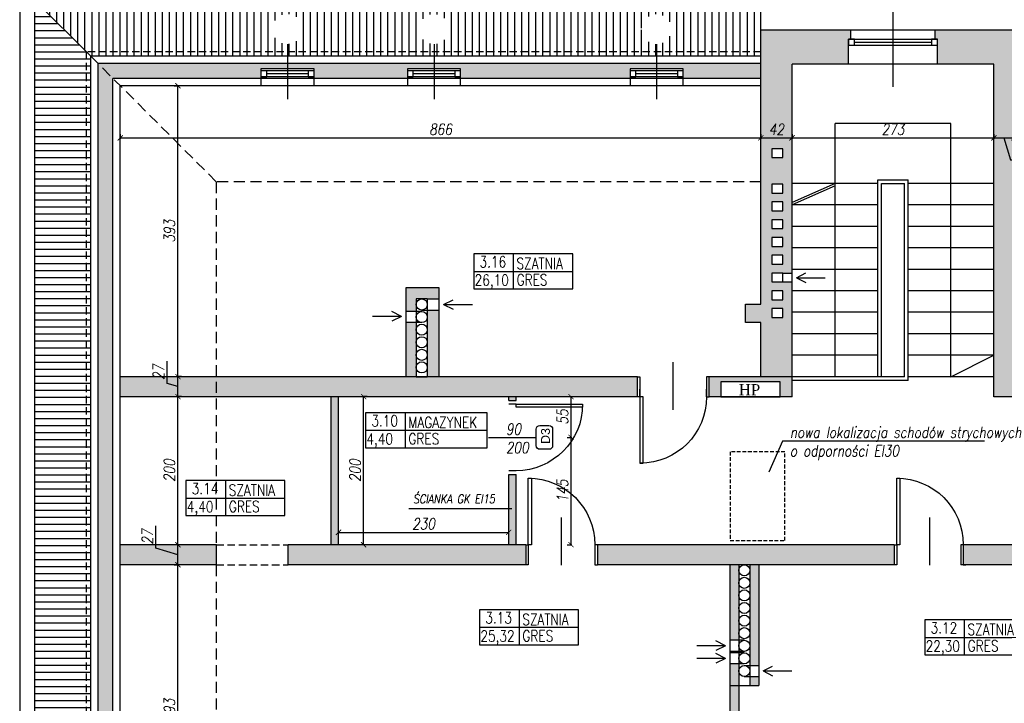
# Model space of a CAD drawing. Header units: millimetres. Extents: x 214604 to 222122, y 23717 to 26152.
# Tile 5 of 26: x 215282 to 216612, y 24733 to 25656. Entities that reach past the tile are written whole.
import ezdxf

# ---------------------------------------------------------------- set-up
doc = ezdxf.new("R2010")
doc.units = ezdxf.units.MM
doc.linetypes.add('DASHED', pattern=[0.75, 0.5, -0.25])
doc.linetypes.add('DASHED2', pattern=[0.375, 0.25, -0.125])
for name, color, linetype in [('A_DRZWI_OPIS', 7, 'Continuous'), ('A_inwentaryzacja', 8, 'Continuous'), ('A_INWENTARYZACJA_KRESKI', 8, 'Continuous'), ('A_OPIS_ZMIANY', 2, 'Continuous'), ('A_WYMIARY', 143, 'Continuous'), ('A_ZMIANY', 10, 'Continuous'), ('A_ZMIANY_WYMIARY', 143, 'Continuous')]:
    doc.layers.add(name, color=color, linetype=linetype)
doc.styles.add('ARIAL', font='arial.ttf')
doc.styles.add('k.f.', font='times.ttf', dxfattribs={"oblique": 10, "height": 15})
doc.styles.add('ROMANS', font='romans.shx', dxfattribs={"width": 0.8, "oblique": 10})
doc.dimstyles.new('Kopia AGA1', dxfattribs={"dimtxt": 15, "dimasz": 7, "dimexe": 1.25, "dimexo": 0.625, "dimgap": 4, "dimtad": 1, "dimdec": 1, "dimtxsty": 'ROMANS', "dimblk": 'ARCHTICK', "dimcen": 20, "dimclrd": 256, "dimclrt": 7, "dimadec": 0, "dimazin": 0, "dimtfac": 1, "dimtdec": 1, "dimtmove": 1, "dimatfit": 3, "dimfxl": 5, "dimfxlon": 1, "dimarcsym": 0})

# ---------------------------------------------------------------- blocks, each defined once
blk = doc.blocks.new('strzałka')
for q in [(-15.7, -8.9), (-41.8, -15.4), (-15.7, -21.9)]:
    blk.add_line((-3, -15.4), q)
blk = doc.blocks.new('*U13')
for p, q in [((-900, 0), (-900, 100)), ((0, 0), (0, 100))]:
    blk.add_line(p, q)
blk.add_lwpolyline([(0, 0), (0, -900), (-43.75, -900), (-43.75, 0)], close=True)
blk.add_arc((0, 0), 900, 180, 270)
blk = doc.blocks.new('*U14')
for p, q in [((0, 0), (0, -100)), ((-900, 0), (-900, -100))]:
    blk.add_line(p, q)
blk.add_lwpolyline([(0, 0), (0, 900), (-43.75, 900), (-43.75, 0)], close=True)
blk.add_arc((0, 0), 900, 90, 180)
blk = doc.blocks.new('_ARCHTICK')
at = {"color": 0, "linetype": 'ByBlock', "const_width": 0.15}
blk.add_lwpolyline([(-0.5, -0.5), (0.5, 0.5)], dxfattribs=at)
blk = doc.blocks.new('*D29')
at = {"layer": 'A_WYMIARY', "color": 0, "lineweight": -2, "ltscale": 3, "transparency": 16777216}
for p, q in [((215490.4, 24919.9), (215496.7, 24919.9)), ((215490.4, 24526.9), (215496.7, 24526.9))]:
    blk.add_line(p, q, dxfattribs=at)
at = {"layer": 'A_WYMIARY', "lineweight": -2, "ltscale": 3, "transparency": 16777216}
blk.add_line((215495.4, 24526.9), (215495.4, 24919.9), dxfattribs=at)
at = {"layer": 'Defpoints', "color": 0, "ltscale": 3, "transparency": 16777216}
for p in [(215417.5, 24919.9), (215495.4, 24919.9), (215417.5, 24526.9)]:
    blk.add_point(p, dxfattribs=at)
at = {"layer": 'A_WYMIARY', "lineweight": -2, "ltscale": 3, "transparency": 16777216, "xscale": 7, "yscale": 7, "zscale": 7}
for p, rotation in [((215495.4, 24919.9), 90), ((215495.4, 24526.9), 270)]:
    blk.add_blockref('_ARCHTICK', p, dxfattribs=dict(at, rotation=rotation))
at = {"layer": 'A_WYMIARY', "color": 7, "ltscale": 3, "transparency": 16777216, "insert": (215483.9, 24723.4), "char_height": 15, "attachment_point": 5, "rotation": 90, "style": 'ROMANS'}
blk.add_mtext('393', dxfattribs=at)
blk = doc.blocks.new('*D30')
at = {"layer": 'A_WYMIARY', "lineweight": -2, "ltscale": 3, "transparency": 16777216}
for p, q in [((215465.7, 24942.3), (215465.7, 24972.4)), ((215495.4, 24919.9), (215495.4, 24946.9)), ((215495.4, 24933.4), (215465.7, 24942.3))]:
    blk.add_line(p, q, dxfattribs=at)
at = {"layer": 'A_WYMIARY', "color": 0, "lineweight": -2, "ltscale": 3, "transparency": 16777216}
for p, q in [((215500.4, 24946.9), (215494.2, 24946.9)), ((215490.4, 24919.9), (215496.7, 24919.9))]:
    blk.add_line(p, q, dxfattribs=at)
at = {"layer": 'Defpoints', "color": 0, "ltscale": 3, "transparency": 16777216}
for p in [(215495.4, 24946.9), (215547.5, 24946.9), (215417.5, 24919.9)]:
    blk.add_point(p, dxfattribs=at)
at = {"layer": 'A_WYMIARY', "lineweight": -2, "ltscale": 3, "transparency": 16777216, "xscale": 7, "yscale": 7, "zscale": 7}
for p, rotation in [((215495.4, 24946.9), 90), ((215495.4, 24919.9), 270)]:
    blk.add_blockref('_ARCHTICK', p, dxfattribs=dict(at, rotation=rotation))
at = {"layer": 'A_WYMIARY', "color": 7, "ltscale": 3, "transparency": 16777216, "insert": (215454.2, 24957.3), "char_height": 15, "attachment_point": 5, "rotation": 90, "style": 'ROMANS'}
blk.add_mtext('27', dxfattribs=at)
blk = doc.blocks.new('*D31')
at = {"layer": 'A_WYMIARY', "color": 0, "lineweight": -2, "ltscale": 3, "transparency": 16777216}
for p, q in [((215500.4, 25146.9), (215494.2, 25146.9)), ((215500.4, 24946.9), (215494.2, 24946.9))]:
    blk.add_line(p, q, dxfattribs=at)
at = {"layer": 'A_WYMIARY', "lineweight": -2, "ltscale": 3, "transparency": 16777216}
blk.add_line((215495.4, 24946.9), (215495.4, 25146.9), dxfattribs=at)
at = {"layer": 'Defpoints', "color": 0, "ltscale": 3, "transparency": 16777216}
for p in [(215495.4, 25146.9), (215702.5, 25146.9), (215547.5, 24946.9)]:
    blk.add_point(p, dxfattribs=at)
at = {"layer": 'A_WYMIARY', "lineweight": -2, "ltscale": 3, "transparency": 16777216, "xscale": 7, "yscale": 7, "zscale": 7}
for p, rotation in [((215495.4, 25146.9), 90), ((215495.4, 24946.9), 270)]:
    blk.add_blockref('_ARCHTICK', p, dxfattribs=dict(at, rotation=rotation))
at = {"layer": 'A_WYMIARY', "color": 7, "ltscale": 3, "transparency": 16777216, "insert": (215483.9, 25046.9), "char_height": 15, "attachment_point": 5, "rotation": 90, "style": 'ROMANS'}
blk.add_mtext('200', dxfattribs=at)
blk = doc.blocks.new('*D32')
at = {"layer": 'A_WYMIARY', "lineweight": -2, "ltscale": 3, "transparency": 16777216}
for p, q in [((215480.7, 25164.8), (215480.7, 25194.9)), ((215495.4, 25146.9), (215495.4, 25173.9)), ((215495.4, 25160.4), (215480.7, 25164.8))]:
    blk.add_line(p, q, dxfattribs=at)
at = {"layer": 'A_WYMIARY', "color": 0, "lineweight": -2, "ltscale": 3, "transparency": 16777216}
for p, q in [((215500.4, 25173.9), (215494.2, 25173.9)), ((215500.4, 25146.9), (215494.2, 25146.9))]:
    blk.add_line(p, q, dxfattribs=at)
at = {"layer": 'Defpoints', "color": 0, "ltscale": 3, "transparency": 16777216}
for p in [(215495.4, 25173.9), (215848.5, 25173.9), (215702.5, 25146.9)]:
    blk.add_point(p, dxfattribs=at)
at = {"layer": 'A_WYMIARY', "lineweight": -2, "ltscale": 3, "transparency": 16777216, "xscale": 7, "yscale": 7, "zscale": 7}
for p, rotation in [((215495.4, 25173.9), 90), ((215495.4, 25146.9), 270)]:
    blk.add_blockref('_ARCHTICK', p, dxfattribs=dict(at, rotation=rotation))
at = {"layer": 'A_WYMIARY', "color": 7, "ltscale": 3, "transparency": 16777216, "insert": (215469.2, 25179.8), "char_height": 15, "attachment_point": 5, "rotation": 90, "style": 'ROMANS'}
blk.add_mtext('27', dxfattribs=at)
blk = doc.blocks.new('*D33')
at = {"layer": 'A_WYMIARY', "color": 0, "lineweight": -2, "ltscale": 3, "transparency": 16777216}
for p, q in [((215490.4, 25566.9), (215496.7, 25566.9)), ((215500.4, 25173.9), (215494.2, 25173.9))]:
    blk.add_line(p, q, dxfattribs=at)
at = {"layer": 'A_WYMIARY', "lineweight": -2, "ltscale": 3, "transparency": 16777216}
blk.add_line((215495.4, 25173.9), (215495.4, 25566.9), dxfattribs=at)
at = {"layer": 'Defpoints', "color": 0, "ltscale": 3, "transparency": 16777216}
for p in [(215417.5, 25566.9), (215495.4, 25566.9), (215848.5, 25173.9)]:
    blk.add_point(p, dxfattribs=at)
at = {"layer": 'A_WYMIARY', "lineweight": -2, "ltscale": 3, "transparency": 16777216, "xscale": 7, "yscale": 7, "zscale": 7}
for p, rotation in [((215495.4, 25566.9), 90), ((215495.4, 25173.9), 270)]:
    blk.add_blockref('_ARCHTICK', p, dxfattribs=dict(at, rotation=rotation))
at = {"layer": 'A_WYMIARY', "color": 7, "ltscale": 3, "transparency": 16777216, "insert": (215483.9, 25370.4), "char_height": 15, "attachment_point": 5, "rotation": 90, "style": 'ROMANS'}
blk.add_mtext('393', dxfattribs=at)
blk = doc.blocks.new('*D34')
at = {"layer": 'A_WYMIARY', "color": 0, "lineweight": -2, "ltscale": 3, "transparency": 16777216}
for p, q in [((215417.5, 25501.5), (215417.5, 25495.2)), ((216283.5, 25501.5), (216283.5, 25495.2))]:
    blk.add_line(p, q, dxfattribs=at)
at = {"layer": 'A_WYMIARY', "lineweight": -2, "ltscale": 3, "transparency": 16777216}
blk.add_line((215417.5, 25496.5), (216283.5, 25496.5), dxfattribs=at)
at = {"layer": 'Defpoints', "color": 0, "ltscale": 3, "transparency": 16777216}
for p in [(215417.5, 25566.9), (216283.5, 25566.9), (216283.5, 25496.5)]:
    blk.add_point(p, dxfattribs=at)
at = {"layer": 'A_WYMIARY', "lineweight": -2, "ltscale": 3, "transparency": 16777216, "xscale": 7, "yscale": 7, "zscale": 7, "rotation": 180}
blk.add_blockref('_ARCHTICK', (215417.5, 25496.5), dxfattribs=at)
at = {"layer": 'A_WYMIARY', "lineweight": -2, "ltscale": 3, "transparency": 16777216, "xscale": 7, "yscale": 7, "zscale": 7}
blk.add_blockref('_ARCHTICK', (216283.5, 25496.5), dxfattribs=at)
at = {"layer": 'A_WYMIARY', "color": 7, "ltscale": 3, "transparency": 16777216, "insert": (215850.5, 25508), "char_height": 15, "attachment_point": 5, "style": 'ROMANS'}
blk.add_mtext('866', dxfattribs=at)
blk = doc.blocks.new('*D35')
at = {"layer": 'A_WYMIARY', "color": 0, "lineweight": -2, "ltscale": 3, "transparency": 16777216}
for p, q in [((216283.5, 25501.5), (216283.5, 25495.2)), ((216325.5, 25501.5), (216325.5, 25495.2))]:
    blk.add_line(p, q, dxfattribs=at)
at = {"layer": 'A_WYMIARY', "lineweight": -2, "ltscale": 3, "transparency": 16777216}
blk.add_line((216283.5, 25496.5), (216325.5, 25496.5), dxfattribs=at)
at = {"layer": 'Defpoints', "color": 0, "ltscale": 3, "transparency": 16777216}
for p in [(216325.5, 25595.9), (216283.5, 25566.9), (216325.5, 25496.5)]:
    blk.add_point(p, dxfattribs=at)
at = {"layer": 'A_WYMIARY', "lineweight": -2, "ltscale": 3, "transparency": 16777216, "xscale": 7, "yscale": 7, "zscale": 7, "rotation": 180}
blk.add_blockref('_ARCHTICK', (216283.5, 25496.5), dxfattribs=at)
at = {"layer": 'A_WYMIARY', "lineweight": -2, "ltscale": 3, "transparency": 16777216, "xscale": 7, "yscale": 7, "zscale": 7}
blk.add_blockref('_ARCHTICK', (216325.5, 25496.5), dxfattribs=at)
at = {"layer": 'A_WYMIARY', "color": 7, "ltscale": 3, "transparency": 16777216, "insert": (216304.5, 25508), "char_height": 15, "attachment_point": 5, "style": 'ROMANS'}
blk.add_mtext('42', dxfattribs=at)
blk = doc.blocks.new('*D36')
at = {"layer": 'A_WYMIARY', "color": 0, "lineweight": -2, "ltscale": 3, "transparency": 16777216}
for p, q in [((216325.5, 25501.5), (216325.5, 25495.2)), ((216598.5, 25501.5), (216598.5, 25495.2))]:
    blk.add_line(p, q, dxfattribs=at)
at = {"layer": 'A_WYMIARY', "lineweight": -2, "ltscale": 3, "transparency": 16777216}
blk.add_line((216325.5, 25496.5), (216598.5, 25496.5), dxfattribs=at)
at = {"layer": 'Defpoints', "color": 0, "ltscale": 3, "transparency": 16777216}
for p in [(216325.5, 25595.9), (216598.5, 25595.9), (216598.5, 25496.5)]:
    blk.add_point(p, dxfattribs=at)
at = {"layer": 'A_WYMIARY', "lineweight": -2, "ltscale": 3, "transparency": 16777216, "xscale": 7, "yscale": 7, "zscale": 7, "rotation": 180}
blk.add_blockref('_ARCHTICK', (216325.5, 25496.5), dxfattribs=at)
at = {"layer": 'A_WYMIARY', "lineweight": -2, "ltscale": 3, "transparency": 16777216, "xscale": 7, "yscale": 7, "zscale": 7}
blk.add_blockref('_ARCHTICK', (216598.5, 25496.5), dxfattribs=at)
at = {"layer": 'A_WYMIARY', "color": 7, "ltscale": 3, "transparency": 16777216, "insert": (216462, 25508), "char_height": 15, "attachment_point": 5, "style": 'ROMANS'}
blk.add_mtext('273', dxfattribs=at)
blk = doc.blocks.new('*D37')
at = {"layer": 'A_WYMIARY', "color": 0, "lineweight": -2, "ltscale": 3, "transparency": 16777216}
for p, q in [((216598.5, 25501.5), (216598.5, 25495.2)), ((216625.5, 25501.5), (216625.5, 25495.2))]:
    blk.add_line(p, q, dxfattribs=at)
at = {"layer": 'A_WYMIARY', "lineweight": -2, "ltscale": 3, "transparency": 16777216}
for p, q in [((216598.5, 25496.5), (216625.5, 25496.5)), ((216612, 25496.5), (216620.9, 25466.7)), ((216620.9, 25466.7), (216651, 25466.7))]:
    blk.add_line(p, q, dxfattribs=at)
at = {"layer": 'Defpoints', "color": 0, "ltscale": 3, "transparency": 16777216}
for p in [(216598.5, 25595.9), (216625.5, 25576.9), (216625.5, 25496.5)]:
    blk.add_point(p, dxfattribs=at)
at = {"layer": 'A_WYMIARY', "lineweight": -2, "ltscale": 3, "transparency": 16777216, "xscale": 7, "yscale": 7, "zscale": 7, "rotation": 180}
blk.add_blockref('_ARCHTICK', (216598.5, 25496.5), dxfattribs=at)
at = {"layer": 'A_WYMIARY', "lineweight": -2, "ltscale": 3, "transparency": 16777216, "xscale": 7, "yscale": 7, "zscale": 7}
blk.add_blockref('_ARCHTICK', (216625.5, 25496.5), dxfattribs=at)
at = {"layer": 'A_WYMIARY', "color": 7, "ltscale": 3, "transparency": 16777216, "insert": (216636, 25478.2), "char_height": 15, "attachment_point": 5, "style": 'ROMANS'}
blk.add_mtext('27', dxfattribs=at)
blk = doc.blocks.new('*D61')
at = {"layer": 'A_WYMIARY', "color": 0, "lineweight": -2, "ltscale": 3, "transparency": 16777216}
for p, q in [((216674, 25146.9), (216680.3, 25146.9)), ((216684, 24946.9), (216677.8, 24946.9))]:
    blk.add_line(p, q, dxfattribs=at)
at = {"layer": 'A_WYMIARY', "lineweight": -2, "ltscale": 3, "transparency": 16777216}
blk.add_line((216679, 24946.9), (216679, 25146.9), dxfattribs=at)
at = {"layer": 'Defpoints', "color": 0, "ltscale": 3, "transparency": 16777216}
for p in [(216598.5, 25146.9), (216679, 25146.9), (217150.5, 24946.9)]:
    blk.add_point(p, dxfattribs=at)
at = {"layer": 'A_WYMIARY', "lineweight": -2, "ltscale": 3, "transparency": 16777216, "xscale": 7, "yscale": 7, "zscale": 7}
for p, rotation in [((216679, 25146.9), 90), ((216679, 24946.9), 270)]:
    blk.add_blockref('_ARCHTICK', p, dxfattribs=dict(at, rotation=rotation))
at = {"layer": 'A_WYMIARY', "color": 7, "ltscale": 3, "transparency": 16777216, "insert": (216667.5, 25046.9), "char_height": 15, "attachment_point": 5, "rotation": 90, "style": 'ROMANS'}
blk.add_mtext('200', dxfattribs=at)
blk = doc.blocks.new('*U88')
for p, q in [((0, 0), (0, -100)), ((-900, 0), (-900, -100))]:
    blk.add_line(p, q)
blk.add_lwpolyline([(0, 0), (0, 900), (-43.75, 900), (-43.75, 0)], close=True)
blk.add_arc((0, 0), 900, 90, 180)
blk = doc.blocks.new('*D100')
at = {"layer": 'A_ZMIANY_WYMIARY', "color": 0, "lineweight": -2, "ltscale": 3, "transparency": 16777216}
for p, q in [((215751.4, 25146.9), (215745.1, 25146.9)), ((215751.4, 24946.9), (215745.1, 24946.9))]:
    blk.add_line(p, q, dxfattribs=at)
at = {"layer": 'A_ZMIANY_WYMIARY', "lineweight": -2, "ltscale": 3, "transparency": 16777216}
blk.add_line((215746.4, 24946.9), (215746.4, 25146.9), dxfattribs=at)
at = {"layer": 'Defpoints', "color": 0, "ltscale": 3, "transparency": 16777216}
for p in [(215746.4, 25146.9), (215805, 25146.9), (215805, 24946.9)]:
    blk.add_point(p, dxfattribs=at)
at = {"layer": 'A_ZMIANY_WYMIARY', "lineweight": -2, "ltscale": 3, "transparency": 16777216, "xscale": 7, "yscale": 7, "zscale": 7}
for p, rotation in [((215746.4, 25146.9), 90), ((215746.4, 24946.9), 270)]:
    blk.add_blockref('_ARCHTICK', p, dxfattribs=dict(at, rotation=rotation))
at = {"layer": 'A_ZMIANY_WYMIARY', "color": 7, "ltscale": 3, "transparency": 16777216, "insert": (215734.9, 25046.9), "char_height": 15, "attachment_point": 5, "rotation": 90, "style": 'ROMANS'}
blk.add_mtext('200', dxfattribs=at)
blk = doc.blocks.new('*D101')
at = {"layer": 'A_ZMIANY_WYMIARY', "color": 0, "lineweight": -2, "ltscale": 3, "transparency": 16777216}
for p, q in [((215712.5, 24958.6), (215712.5, 24964.8)), ((215942.5, 24958.6), (215942.5, 24964.8))]:
    blk.add_line(p, q, dxfattribs=at)
at = {"layer": 'A_ZMIANY_WYMIARY', "lineweight": -2, "ltscale": 3, "transparency": 16777216}
blk.add_line((215712.5, 24963.6), (215942.5, 24963.6), dxfattribs=at)
at = {"layer": 'Defpoints', "color": 0, "ltscale": 3, "transparency": 16777216}
for p in [(215942.5, 24963.6), (215712.5, 24946.9), (215942.5, 24946.9)]:
    blk.add_point(p, dxfattribs=at)
at = {"layer": 'A_ZMIANY_WYMIARY', "lineweight": -2, "ltscale": 3, "transparency": 16777216, "xscale": 7, "yscale": 7, "zscale": 7, "rotation": 180}
blk.add_blockref('_ARCHTICK', (215712.5, 24963.6), dxfattribs=at)
at = {"layer": 'A_ZMIANY_WYMIARY', "lineweight": -2, "ltscale": 3, "transparency": 16777216, "xscale": 7, "yscale": 7, "zscale": 7}
blk.add_blockref('_ARCHTICK', (215942.5, 24963.6), dxfattribs=at)
at = {"layer": 'A_ZMIANY_WYMIARY', "color": 7, "ltscale": 3, "transparency": 16777216, "insert": (215827.5, 24975.1), "char_height": 15, "attachment_point": 5, "style": 'ROMANS'}
blk.add_mtext('230', dxfattribs=at)
blk = doc.blocks.new('*D127')
at = {"layer": 'A_ZMIANY_WYMIARY', "color": 0, "lineweight": -2, "ltscale": 3, "transparency": 16777216}
for p, q in [((216021.8, 25091.9), (216028, 25091.9)), ((216021.8, 24946.9), (216028, 24946.9))]:
    blk.add_line(p, q, dxfattribs=at)
at = {"layer": 'A_ZMIANY_WYMIARY', "lineweight": -2, "ltscale": 3, "transparency": 16777216}
blk.add_line((216026.8, 24946.9), (216026.8, 25091.9), dxfattribs=at)
at = {"layer": 'Defpoints', "color": 0, "ltscale": 3, "transparency": 16777216}
for p in [(215983.3, 25091.9), (216026.8, 25091.9), (215983.3, 24946.9)]:
    blk.add_point(p, dxfattribs=at)
at = {"layer": 'A_ZMIANY_WYMIARY', "lineweight": -2, "ltscale": 3, "transparency": 16777216, "xscale": 7, "yscale": 7, "zscale": 7}
for p, rotation in [((216026.8, 25091.9), 90), ((216026.8, 24946.9), 270)]:
    blk.add_blockref('_ARCHTICK', p, dxfattribs=dict(at, rotation=rotation))
at = {"layer": 'A_ZMIANY_WYMIARY', "color": 7, "ltscale": 3, "transparency": 16777216, "insert": (216015.3, 25019.4), "char_height": 15, "attachment_point": 5, "rotation": 90, "style": 'ROMANS'}
blk.add_mtext('145', dxfattribs=at)
blk = doc.blocks.new('*D128')
at = {"layer": 'A_ZMIANY_WYMIARY', "color": 0, "lineweight": -2, "ltscale": 3, "transparency": 16777216}
for p, q in [((216021.8, 25146.9), (216028, 25146.9)), ((216021.8, 25091.9), (216028, 25091.9))]:
    blk.add_line(p, q, dxfattribs=at)
at = {"layer": 'A_ZMIANY_WYMIARY', "lineweight": -2, "ltscale": 3, "transparency": 16777216}
blk.add_line((216026.8, 25091.9), (216026.8, 25146.9), dxfattribs=at)
at = {"layer": 'Defpoints', "color": 0, "ltscale": 3, "transparency": 16777216}
for p in [(215983.3, 25146.9), (216026.8, 25146.9), (215983.3, 25091.9)]:
    blk.add_point(p, dxfattribs=at)
at = {"layer": 'A_ZMIANY_WYMIARY', "lineweight": -2, "ltscale": 3, "transparency": 16777216, "xscale": 7, "yscale": 7, "zscale": 7}
for p, rotation in [((216026.8, 25146.9), 90), ((216026.8, 25091.9), 270)]:
    blk.add_blockref('_ARCHTICK', p, dxfattribs=dict(at, rotation=rotation))
at = {"layer": 'A_ZMIANY_WYMIARY', "color": 7, "ltscale": 3, "transparency": 16777216, "insert": (216015.3, 25119.4), "char_height": 15, "attachment_point": 5, "rotation": 90, "style": 'ROMANS'}
blk.add_mtext('55', dxfattribs=at)

msp = doc.modelspace()

# ---------------------------------------------------------------- hatches: boundary and pattern name
at = {"layer": 'A_inwentaryzacja', "ltscale": 3}
h = msp.add_hatch(dxfattribs=at)
h.set_pattern_fill('ANSI31', color=256, scale=3, angle=45)
h.paths.add_polyline_path([(215623.23, 25643.4, -1), (215663.8, 25643.4, -0.4142136), (215643.52, 25623.12), (215643.52, 25612.87), (215841.61, 25612.87), (215841.61, 25623.12, -0.4142136), (215821.32, 25643.4, -1), (215861.89, 25643.4, -0.4142136), (215841.61, 25623.12), (215841.61, 25612.87), (216142.52, 25612.87), (216142.52, 25623.12, -0.4142136), (216122.23, 25643.4, -1), (216162.8, 25643.4, -0.4142136), (216142.52, 25623.12), (216142.52, 25612.87), (216283.52, 25612.87), (216283.52, 25682.87), (215301.52, 25682.87), (215371.52, 25612.87), (215643.52, 25612.87), (215643.52, 25623.12, -0.4142136)])
h.paths.add_polyline_path([(215643.52, 25612.87), (215371.52, 25612.87), (215377.52, 25606.87), (215643.52, 25606.87)])
h.paths.add_polyline_path([(215841.61, 25612.87), (215643.52, 25612.87), (215643.52, 25606.87), (215841.61, 25606.87)])
h.paths.add_polyline_path([(216142.52, 25612.87), (215841.61, 25612.87), (215841.61, 25606.87), (216142.52, 25606.87)])
h.paths.add_polyline_path([(216283.52, 25612.87), (216142.52, 25612.87), (216142.52, 25606.87), (216283.52, 25606.87)])
h = msp.add_hatch(dxfattribs=at)
h.set_pattern_fill('ANSI31', color=256, scale=3, angle=135)
h.paths.add_polyline_path([(215371.52, 25612.87), (215301.52, 25682.87), (215301.52, 24410.87), (215371.52, 24480.87)])
h.paths.add_polyline_path([(215377.52, 25606.87), (215371.52, 25612.87), (215371.52, 24480.87), (215377.52, 24486.87)])
at = {"layer": 'A_INWENTARYZACJA_KRESKI', "ltscale": 3}
h = msp.add_hatch(color=256, dxfattribs=at)
h.dxf.hatch_style = 1
h.paths.add_polyline_path([(216402.02, 25629.87), (216405.02, 25629.87), (216405.02, 25641.87), (216283.52, 25641.87), (216283.52, 25271.87), (216262.52, 25271.87), (216262.52, 25246.87), (216283.52, 25246.87), (216283.52, 25173.87), (216325.52, 25173.87), (216325.52, 25301.87), (216313.02, 25301.87), (216298.02, 25301.87), (216298.02, 25313.87), (216313.02, 25313.87), (216325.52, 25313.87), (216325.52, 25595.87), (216402.02, 25595.87)])
h.paths.add_polyline_path([(216313.02, 25481.87), (216313.02, 25469.87), (216298.02, 25469.87), (216298.02, 25481.87)], flags=16)
h.paths.add_polyline_path([(216313.02, 25433.87), (216313.02, 25421.87), (216298.02, 25421.87), (216298.02, 25433.87)], flags=16)
h.paths.add_polyline_path([(216313.02, 25409.87), (216313.02, 25397.87), (216298.02, 25397.87), (216298.02, 25409.87)], flags=16)
h.paths.add_polyline_path([(216313.02, 25385.87), (216313.02, 25373.87), (216298.02, 25373.87), (216298.02, 25385.87)], flags=16)
h.paths.add_polyline_path([(216313.02, 25361.87), (216313.02, 25349.87), (216298.02, 25349.87), (216298.02, 25361.87)], flags=16)
h.paths.add_polyline_path([(216313.02, 25337.87), (216313.02, 25325.87), (216298.02, 25325.87), (216298.02, 25337.87)], flags=16)
h.paths.add_polyline_path([(216313.02, 25289.87), (216313.02, 25277.87), (216298.02, 25277.87), (216298.02, 25289.87)], flags=16)
h.paths.add_polyline_path([(216313.02, 25265.87), (216313.02, 25253.87), (216298.02, 25253.87), (216298.02, 25265.87)], flags=16)
h = msp.add_hatch(color=256, dxfattribs=at)
h.dxf.hatch_style = 1
h.paths.add_polyline_path([(216938.52, 25173.87), (216874.52, 25173.87), (216625.52, 25173.87), (216625.52, 25641.87), (216519.02, 25641.87), (216519.02, 25629.87), (216522.02, 25629.87), (216522.02, 25621.87), (216522.02, 25595.87), (216598.52, 25595.87), (216598.52, 25146.87), (216938.52, 25146.87)])
h = msp.add_hatch(color=256, dxfattribs=at)
h.dxf.hatch_style = 1
h.paths.add_polyline_path([(215407.52, 25576.87), (215387.52, 25596.87), (215387.52, 24496.87), (215407.52, 24516.87)])
h.paths.add_polyline_path([(215643.52, 25596.87), (215387.52, 25596.87), (215407.52, 25576.87), (215607.52, 25576.87), (215607.52, 25589.87), (215643.52, 25589.87)])
h.paths.add_polyline_path([(215805.61, 25589.87), (215841.61, 25589.87), (215841.61, 25596.87), (215643.52, 25596.87), (215643.52, 25589.87), (215679.52, 25589.87), (215679.52, 25576.87), (215805.61, 25576.87)])
h.paths.add_polyline_path([(216106.52, 25589.87), (216142.52, 25589.87), (216142.52, 25596.87), (215841.61, 25596.87), (215841.61, 25589.87), (215877.61, 25589.87), (215877.61, 25576.87), (216106.52, 25576.87)])
h = msp.add_hatch(color=256, dxfattribs=at)
h.dxf.hatch_style = 1
h.paths.add_polyline_path([(216283.52, 25596.87), (216142.52, 25596.87), (216142.52, 25589.87), (216178.52, 25589.87), (216178.52, 25576.87), (216283.52, 25576.87)])
h = msp.add_hatch(color=256, dxfattribs=at)
h.dxf.hatch_style = 1
h.paths.add_polyline_path([(215848.52, 25293.87), (215803.52, 25293.87), (215803.52, 25261.88), (215817.52, 25261.88), (215817.52, 25278.87), (215824.63, 25278.87, -0.0257446), (215825.4, 25278.87), (215832.52, 25278.87), (215848.52, 25278.87)])
h.paths.add_polyline_path([(215817.52, 25246.88), (215803.52, 25246.88), (215803.52, 25173.87), (215817.52, 25173.87)])
h.paths.add_polyline_path([(215848.52, 25263.88), (215832.52, 25263.88), (215832.52, 25173.87), (215848.52, 25173.87)])
h = msp.add_hatch(color=256, dxfattribs=at)
h.dxf.hatch_style = 1
h.paths.add_polyline_path([(215547.52, 25173.87), (215417.52, 25173.87), (215417.52, 25146.87), (215547.52, 25146.87)])
h.paths.add_polyline_path([(216116.52, 25173.87), (215848.52, 25173.87), (215547.52, 25173.87), (215547.52, 25146.87), (216116.52, 25146.87)])
h = msp.add_hatch(color=256, dxfattribs=at)
h.dxf.hatch_style = 1
h.paths.add_polyline_path([(216325.52, 25173.87), (216213.52, 25173.87), (216213.52, 25146.87), (216229.52, 25146.87), (216229.52, 25166.87), (216309.52, 25166.87), (216309.52, 25146.87), (216325.52, 25146.87)])
h = msp.add_hatch(color=256, dxfattribs=at)
h.dxf.hatch_style = 1
h.paths.add_polyline_path([(215712.52, 25146.87), (215702.52, 25146.87), (215702.52, 24946.87), (215712.52, 24946.87)])
h = msp.add_hatch(color=256, dxfattribs=at)
h.dxf.hatch_style = 1
h.paths.add_polyline_path([(215547.52, 24946.87), (215417.52, 24946.87), (215417.52, 24919.87), (215547.52, 24919.87)])
h.paths.add_polyline_path([(215965.52, 24946.87), (215644.52, 24946.87), (215644.52, 24919.87), (215965.52, 24919.87)])
h = msp.add_hatch(color=256, dxfattribs=at)
h.dxf.hatch_style = 1
h.paths.add_polyline_path([(216463.52, 24946.87), (216062.52, 24946.87), (216062.52, 24919.87), (216280.52, 24919.87), (216463.52, 24919.87)])
h = msp.add_hatch(color=256, dxfattribs=at)
h.dxf.hatch_style = 1
h.paths.add_polyline_path([(217150.52, 24946.87), (216557.02, 24946.87), (216557.02, 24936.87), (216557.02, 24919.87), (216560.52, 24919.87), (216970.52, 24919.87), (217150.52, 24919.87)])
h = msp.add_hatch(color=256, dxfattribs=at)
h.dxf.hatch_style = 1
h.paths.add_polyline_path([(216253.52, 24756.88), (216241.52, 24756.88), (216241.52, 24656.87), (216253.52, 24656.87)])
h.paths.add_polyline_path([(216253.52, 24656.87), (216241.52, 24656.87), (216241.52, 24526.87), (216253.52, 24526.87)])
h.paths.add_polyline_path([(216253.52, 24785.88), (216241.52, 24785.88), (216241.52, 24756.88), (216253.52, 24756.88)])
h.paths.add_polyline_path([(216280.52, 24768.88), (216268.52, 24768.88), (216268.52, 24756.88), (216280.52, 24756.88)])
h.paths.add_polyline_path([(216280.52, 24919.87), (216268.52, 24919.87), (216268.52, 24783.88), (216280.52, 24783.88)])
h.paths.add_polyline_path([(216253.52, 24919.87), (216241.52, 24919.87), (216241.52, 24817.88), (216253.52, 24817.88)])
at = {"layer": 'A_ZMIANY', "ltscale": 3}
h = msp.add_hatch(color=256, dxfattribs=at)
h.dxf.hatch_style = 1
h.paths.add_polyline_path([(215952.52, 25146.87), (215942.52, 25146.87), (215942.52, 25141.87), (215952.52, 25141.87)])
h.paths.add_polyline_path([(215952.52, 25041.87), (215942.52, 25041.87), (215942.52, 24946.87), (215952.52, 24946.87)])

# ---------------------------------------------------------------- linework, layer by layer
at = {"layer": 'A_DRZWI_OPIS'}
msp.add_lwpolyline([(215984.73, 25107.96), (215996.94, 25107.96, -0.4142136), (216001.94, 25102.96), (216001.94, 25080.78, -0.4142136), (215996.94, 25075.78), (215984.73, 25075.78, -0.4142136), (215979.73, 25080.78), (215979.73, 25102.96, -0.4142136)], format="xyb", close=True, dxfattribs=at)
at = {"layer": 'A_inwentaryzacja', "ltscale": 3}
for p, q in [((215281.52, 25702.87), (215281.52, 24390.87)), ((216283.52, 25271.87), (216283.52, 25702.87)), ((216462.02, 25703.44), (216462.02, 25565.34)), ((215301.52, 25682.87), (215301.52, 24410.87)), ((215377.52, 25606.87), (215301.52, 25682.87)), ((216625.52, 25641.87), (216283.52, 25641.87)), ((216405.02, 25629.87), (216405.02, 25641.87)), ((216519.02, 25629.87), (216519.02, 25641.87)), ((215643.52, 25623.12), (215643.52, 25548.82)), ((215841.61, 25623.12), (215841.61, 25548.82)), ((216142.52, 25623.12), (216142.52, 25548.82)), ((216402.02, 25595.87), (216402.02, 25629.87)), ((216402.02, 25629.87), (216522.02, 25629.87)), ((216402.02, 25621.87), (216522.02, 25621.87)), ((216410.02, 25625.87), (216514.02, 25625.87)), ((216522.02, 25595.87), (216522.02, 25629.87)), ((215377.52, 24486.87), (215377.52, 25606.87)), ((216283.52, 25606.87), (215377.52, 25606.87)), ((215387.52, 24496.87), (215387.52, 25596.87)), ((216283.52, 25596.87), (215387.52, 25596.87)), ((216325.52, 25146.87), (216325.52, 25595.87)), ((216598.52, 25595.87), (216325.52, 25595.87)), ((216598.52, 25146.87), (216598.52, 25595.87)), ((215679.52, 25589.87), (215607.52, 25589.87)), ((215607.52, 25589.87), (215607.52, 25566.87)), ((215679.52, 25586.87), (215607.52, 25586.87)), ((215671.52, 25582.87), (215615.52, 25582.87)), ((215679.52, 25566.87), (215679.52, 25589.87)), ((215877.61, 25589.87), (215805.61, 25589.87)), ((215805.61, 25589.87), (215805.61, 25566.87)), ((215877.61, 25586.87), (215805.61, 25586.87)), ((215869.61, 25582.87), (215813.61, 25582.87)), ((215877.61, 25566.87), (215877.61, 25589.87)), ((216178.52, 25589.87), (216106.52, 25589.87)), ((216106.52, 25589.87), (216106.52, 25566.87)), ((216178.52, 25586.87), (216106.52, 25586.87)), ((216170.52, 25582.87), (216114.52, 25582.87)), ((216178.52, 25566.87), (216178.52, 25589.87)), ((215407.52, 24516.87), (215407.52, 25576.87)), ((216283.52, 25576.87), (215407.52, 25576.87)), ((215679.52, 25578.87), (215607.52, 25578.87)), ((215805.61, 25576.87), (215679.52, 25576.87)), ((215877.61, 25578.87), (215805.61, 25578.87)), ((216106.52, 25576.87), (215877.61, 25576.87)), ((216178.52, 25578.87), (216106.52, 25578.87)), ((216283.52, 25576.87), (216178.52, 25576.87)), ((215417.52, 24526.87), (215417.52, 25566.87)), ((216283.52, 25566.87), (215417.52, 25566.87)), ((216384.02, 25173.87), (216384.02, 25515.87)), ((216540.02, 25515.87), (216384.02, 25515.87)), ((216540.02, 25173.87), (216540.02, 25515.87)), ((216441.52, 25173.87), (216441.52, 25439.87)), ((216441.52, 25439.87), (216482.52, 25439.87)), ((216482.52, 25168.87), (216482.52, 25439.87)), ((216441.52, 25434.87), (216325.52, 25434.87)), ((216384.02, 25434.87), (216325.52, 25409.03)), ((216384.02, 25431.71), (216325.52, 25405.87)), ((216446.52, 25173.87), (216446.52, 25434.87)), ((216446.52, 25434.87), (216477.52, 25434.87)), ((216477.52, 25173.87), (216477.52, 25434.87)), ((216598.52, 25434.87), (216482.52, 25434.87)), ((216441.52, 25405.87), (216325.52, 25405.87)), ((216598.52, 25405.87), (216482.52, 25405.87)), ((216441.52, 25376.87), (216325.52, 25376.87)), ((216598.52, 25376.87), (216482.52, 25376.87)), ((216441.52, 25347.87), (216325.52, 25347.87)), ((216598.52, 25347.87), (216482.52, 25347.87)), ((216441.52, 25318.87), (216325.52, 25318.87)), ((216598.52, 25318.87), (216482.52, 25318.87)), ((216313.02, 25313.87), (216325.52, 25313.87)), ((216313.02, 25301.87), (216325.52, 25301.87)), ((215848.52, 25293.87), (215803.52, 25293.87)), ((215803.52, 25293.87), (215803.52, 25173.87)), ((215848.52, 25173.87), (215848.52, 25293.87)), ((216441.52, 25289.87), (216325.52, 25289.87)), ((216598.52, 25289.87), (216482.52, 25289.87)), ((215817.52, 25278.87), (215817.52, 25173.87)), ((215832.52, 25278.87), (215817.52, 25278.87)), ((215832.52, 25278.87), (215832.52, 25173.87)), ((215832.52, 25278.87), (215848.52, 25278.87)), ((215825.02, 25261.88), (215803.52, 25261.88)), ((215825.02, 25263.88), (215848.52, 25263.88)), ((216262.52, 25246.87), (216262.52, 25271.87)), ((216262.52, 25271.87), (216283.52, 25271.87)), ((216441.52, 25260.87), (216325.52, 25260.87)), ((216598.52, 25260.87), (216482.52, 25260.87)), ((215825.02, 25246.88), (215803.52, 25246.88)), ((216283.52, 25246.87), (216262.52, 25246.87)), ((216283.52, 25173.87), (216283.52, 25246.87)), ((216441.52, 25231.87), (216325.52, 25231.87)), ((216598.52, 25231.87), (216482.52, 25231.87)), ((216441.52, 25202.87), (216325.52, 25202.87)), ((216598.52, 25202.87), (216482.52, 25202.87)), ((216540.02, 25173.87), (216598.52, 25202.87)), ((216165.02, 25129.22), (216165.02, 25193.65)), ((215848.52, 25173.87), (215417.52, 25173.87)), ((215817.52, 25173.87), (215832.52, 25173.87)), ((216116.52, 25173.87), (215848.52, 25173.87)), ((216116.52, 25146.87), (216116.52, 25173.87)), ((216213.52, 25146.87), (216213.52, 25173.87)), ((216325.52, 25173.87), (216213.52, 25173.87)), ((216477.52, 25173.87), (216325.52, 25173.87)), ((216482.52, 25168.87), (216325.52, 25168.87)), ((216598.52, 25173.87), (216482.52, 25173.87)), ((216116.52, 25146.87), (215417.52, 25146.87)), ((215702.52, 24946.87), (215702.52, 25146.87)), ((215712.52, 24946.87), (215712.52, 25146.87)), ((216325.52, 25146.87), (216213.52, 25146.87)), ((216938.52, 25146.87), (216598.52, 25146.87)), ((216014.02, 24919.22), (216014.02, 24983.65)), ((216512.02, 24919.22), (216512.02, 24983.65)), ((215547.52, 24946.87), (215417.52, 24946.87)), ((215547.52, 24919.87), (215547.52, 24946.87)), ((215644.52, 24919.87), (215644.52, 24946.87)), ((215965.52, 24946.87), (215644.52, 24946.87)), ((215965.52, 24946.87), (215965.52, 24919.87)), ((216463.52, 24946.87), (216062.52, 24946.87)), ((216062.52, 24946.87), (216062.52, 24919.87)), ((216463.52, 24946.87), (216463.52, 24919.87)), ((217150.52, 24946.87), (216553.52, 24946.87)), ((216553.52, 24946.87), (216553.52, 24919.87)), ((215547.52, 24919.87), (215417.52, 24919.87)), ((215965.52, 24919.87), (215644.52, 24919.87)), ((216280.52, 24919.87), (216062.52, 24919.87)), ((216241.52, 24919.87), (216241.52, 24526.87)), ((216253.52, 24919.87), (216253.52, 24526.87)), ((216268.52, 24919.87), (216253.52, 24919.87)), ((216268.52, 24919.87), (216268.52, 24756.88)), ((216463.52, 24919.87), (216280.52, 24919.87)), ((216280.52, 24919.87), (216280.52, 24756.88)), ((216970.52, 24919.87), (216553.52, 24919.87)), ((216261.02, 24817.88), (216241.52, 24817.88)), ((216261.02, 24802.88), (216241.52, 24802.88)), ((216261.02, 24800.88), (216241.52, 24800.88)), ((216261.02, 24785.88), (216241.52, 24785.88)), ((216261.02, 24783.88), (216280.52, 24783.88)), ((216241.52, 24756.88), (216280.52, 24756.88)), ((216261.02, 24768.88), (216280.52, 24768.88))]:
    msp.add_line(p, q, dxfattribs=at)
at = {"layer": 'A_inwentaryzacja', "linetype": 'DASHED', "ltscale": 20}
for p, q in [((215371.52, 25612.87), (215371.52, 24480.87)), ((216283.52, 25612.87), (215371.52, 25612.87)), ((215547.52, 24946.87), (215644.52, 24946.87)), ((215547.52, 24919.87), (215644.52, 24919.87))]:
    msp.add_line(p, q, dxfattribs=at)
at = {"layer": 'A_inwentaryzacja', "linetype": 'DASHED', "ltscale": 30}
for p in [(215377.52, 25606.87), (216283.52, 25436.87), (215547.52, 24656.87)]:
    msp.add_line(p, (215547.52, 25436.87), dxfattribs=at)
at = {"layer": 'A_inwentaryzacja', "ltscale": 3}
for points in [[(216402.02, 25621.87), (216410.02, 25621.87), (216410.02, 25629.87), (216402.02, 25629.87)], [(216514.02, 25621.87), (216522.02, 25621.87), (216522.02, 25629.87), (216514.02, 25629.87)], [(215607.52, 25578.87), (215615.52, 25578.87), (215615.52, 25586.87), (215607.52, 25586.87)], [(215671.52, 25578.87), (215679.52, 25578.87), (215679.52, 25586.87), (215671.52, 25586.87)], [(215805.61, 25578.87), (215813.61, 25578.87), (215813.61, 25586.87), (215805.61, 25586.87)], [(215869.61, 25578.87), (215877.61, 25578.87), (215877.61, 25586.87), (215869.61, 25586.87)], [(216106.52, 25578.87), (216114.52, 25578.87), (216114.52, 25586.87), (216106.52, 25586.87)], [(216170.52, 25578.87), (216178.52, 25578.87), (216178.52, 25586.87), (216170.52, 25586.87)], [(216313.02, 25469.87), (216313.02, 25481.87), (216298.02, 25481.87), (216298.02, 25469.87)], [(216313.02, 25421.87), (216313.02, 25433.87), (216298.02, 25433.87), (216298.02, 25421.87)], [(216313.02, 25397.87), (216313.02, 25409.87), (216298.02, 25409.87), (216298.02, 25397.87)], [(216313.02, 25373.87), (216313.02, 25385.87), (216298.02, 25385.87), (216298.02, 25373.87)], [(216313.02, 25349.87), (216313.02, 25361.87), (216298.02, 25361.87), (216298.02, 25349.87)], [(216313.02, 25325.87), (216313.02, 25337.87), (216298.02, 25337.87), (216298.02, 25325.87)], [(216313.02, 25301.87), (216313.02, 25313.87), (216298.02, 25313.87), (216298.02, 25301.87)], [(216313.02, 25277.87), (216313.02, 25289.87), (216298.02, 25289.87), (216298.02, 25277.87)], [(216313.02, 25253.87), (216313.02, 25265.87), (216298.02, 25265.87), (216298.02, 25253.87)], [(216229.52, 25146.87), (216309.52, 25146.87), (216309.52, 25166.87), (216229.52, 25166.87)]]:
    msp.add_lwpolyline(points, close=True, dxfattribs=at)
for points in [[(216116.52, 25173.87), (216120.02, 25173.87), (216120.02, 25146.87), (216116.52, 25146.87)], [(216213.52, 25173.87), (216210.02, 25173.87), (216210.02, 25146.87), (216213.52, 25146.87)], [(215965.52, 24946.87), (215969.02, 24946.87), (215969.02, 24919.87), (215965.52, 24919.87)], [(216062.52, 24946.87), (216059.02, 24946.87), (216059.02, 24919.87), (216062.52, 24919.87)], [(216463.52, 24946.87), (216467.02, 24946.87), (216467.02, 24919.87), (216463.52, 24919.87)], [(216560.52, 24946.87), (216557.02, 24946.87), (216557.02, 24919.87), (216560.52, 24919.87)]]:
    msp.add_lwpolyline(points, dxfattribs=at)
for centre in [(215825.02, 25271.38), (215825.02, 25254.38), (215825.02, 25237.38), (215825.02, 25220.38), (215825.02, 25203.38), (215825.02, 25186.38), (216261.02, 24912.38), (216261.02, 24895.38), (216261.02, 24878.38), (216261.02, 24861.38), (216261.02, 24844.38), (216261.02, 24827.38), (216261.02, 24810.38), (216261.02, 24793.38), (216261.02, 24776.38)]:
    msp.add_circle(centre, 7.5, dxfattribs=at)
at = {"layer": 'A_OPIS_ZMIANY', "ltscale": 5}
for p, q in [((215948.65, 25339.91), (215948.65, 25292.41)), ((215895.25, 25316.16), (216029.06, 25316.16)), ((215802.43, 25125.26), (215802.43, 25077.76)), ((215749.03, 25101.51), (215913.24, 25101.51)), ((215559.62, 25033.7), (215559.62, 24986.2)), ((215506.23, 25009.95), (215640.03, 25009.95)), ((215807.69, 24995.98), (215946.82, 24995.98)), ((215956.48, 24859.07), (215956.48, 24811.57)), ((216558.33, 24845.52), (216558.33, 24798.02)), ((215903.08, 24835.32), (216036.89, 24835.32)), ((216504.93, 24821.77), (216638.74, 24821.77))]:
    msp.add_line(p, q, dxfattribs=at)
at = {"layer": 'A_OPIS_ZMIANY', "ltscale": 3}
msp.add_line((215915.3, 25091.87), (215979.73, 25091.87), dxfattribs=at)
at = {"layer": 'A_OPIS_ZMIANY', "ltscale": 5}
for points in [[(215895.25, 25292.41), (216029.06, 25292.41), (216029.06, 25339.91), (215895.25, 25339.91)], [(215749.03, 25077.76), (215913.24, 25077.76), (215913.24, 25125.26), (215749.03, 25125.26)], [(215506.23, 24986.2), (215640.03, 24986.2), (215640.03, 25033.7), (215506.23, 25033.7)], [(215903.08, 24811.57), (216036.89, 24811.57), (216036.89, 24859.07), (215903.08, 24859.07)], [(216504.93, 24798.02), (216638.74, 24798.02), (216638.74, 24845.52), (216504.93, 24845.52)]]:
    msp.add_lwpolyline(points, close=True, dxfattribs=at)
at = {"layer": 'A_OPIS_ZMIANY', "ltscale": 3}
msp.add_lwpolyline([(216585.74, 25086.59), (216312.82, 25086.59), (216294.24, 25045.04)], dxfattribs=at)
at = {"layer": 'A_ZMIANY', "ltscale": 3}
for p, q in [((215942.52, 25141.87), (215942.52, 25146.87)), ((215952.52, 25141.87), (215952.52, 25146.87)), ((215942.52, 25141.87), (215952.52, 25141.87)), ((215942.52, 24946.87), (215942.52, 25041.87)), ((215942.52, 25041.87), (215952.52, 25041.87)), ((215952.52, 24946.87), (215952.52, 25041.87))]:
    msp.add_line(p, q, dxfattribs=at)
at = {"layer": 'A_ZMIANY', "linetype": 'DASHED2', "ltscale": 20}
msp.add_lwpolyline([(216242, 24952.55), (216316, 24952.55), (216316, 25072.55), (216242, 25072.55)], close=True, dxfattribs=at)

# ---------------------------------------------------------------- block references
at = {"layer": 'A_inwentaryzacja', "ltscale": 3, "rotation": 180}
for p in [(216328.59, 25292.08), (215851.59, 25255.98), (216283.59, 24760.98)]:
    msp.add_blockref('strzałka', p, dxfattribs=at)
at = {"layer": 'A_inwentaryzacja', "ltscale": 3, "xscale": -1, "rotation": 180}
for p in [(215800.43, 25239.99), (216238.43, 24794.98), (216238.43, 24777.98)]:
    msp.add_blockref('strzałka', p, dxfattribs=at)
at = {"layer": 'A_inwentaryzacja', "ltscale": 3, "xscale": -0.1, "yscale": 0.1, "zscale": 0.1}
for name, p in [('*U13', (216120.02, 25146.87)), ('*U14', (215969.02, 24946.87)), ('*U14', (216467.02, 24946.87))]:
    msp.add_blockref(name, p, dxfattribs=at)
at = {"layer": 'A_ZMIANY', "ltscale": 2, "xscale": -0.09999999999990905, "yscale": 0.09999999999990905, "zscale": 0.09999999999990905, "rotation": 270}
msp.add_blockref('*U88', (215952.52, 25136.87), dxfattribs=at)

# ---------------------------------------------------------------- texts
at = {"layer": 'A_DRZWI_OPIS', "insert": (215986.25, 25078.41), "char_height": 12, "attachment_point": 1, "rotation": 90, "style": 'ARIAL'}
msp.add_mtext_dynamic_manual_height_columns(' D3', width=51.4585, gutter_width=60, heights=[0], dxfattribs=at)
at = {"layer": 'A_inwentaryzacja', "ltscale": 3, "style": 'k.f.'}
msp.add_text('HP', height=15, dxfattribs=at).set_placement((216253.61, 25148.85))
at = {"layer": 'A_OPIS_ZMIANY', "ltscale": 5, "style": 'ROMANS', "width": 0.8}
for s, p in [('3.16', (215903.11, 25321.46)), ('SZATNIA', (215953.04, 25319.24)), ('26,10', (215896.45, 25296.89)), ('GRES', (215953.28, 25297.18)), ('3.10', (215756.9, 25106.81)), ('MAGAZYNEK', (215806.82, 25104.59)), ('4,40', (215750.23, 25082.24)), ('GRES', (215807.06, 25082.53)), ('3.14', (215514.09, 25015.24)), ('SZATNIA', (215564.01, 25013.03)), ('4,40', (215507.43, 24990.68)), ('GRES', (215564.26, 24990.97)), ('3.13', (215910.95, 24840.61)), ('SZATNIA', (215960.87, 24838.4)), ('3.12', (216512.8, 24827.06)), ('SZATNIA', (216562.72, 24824.84)), ('25,32', (215904.29, 24816.05)), ('GRES', (215961.12, 24816.33)), ('22,30', (216506.13, 24802.5)), ('GRES', (216562.96, 24802.78))]:
    msp.add_text(s, height=15, dxfattribs=at).set_placement(p)
at = {"layer": 'A_OPIS_ZMIANY', "ltscale": 5, "attachment_point": 1, "style": 'ROMANS'}
for s, width, insert, char_height in [('90\\P200', 61.2498, (215938.79, 25110.52), 15), ('nowa lokalizacja schodów strychowych\\Po odporności EI30 ', 321.5653, (216322.61, 25106.29), 15), ('ŚCIANKA GK EI15 ', 340.8802, (215813.27, 25014.84), 12)]:
    msp.add_mtext_dynamic_manual_height_columns(s, width=width, gutter_width=75, heights=[0], dxfattribs=dict(at, insert=insert, char_height=char_height))

# ---------------------------------------------------------------- dimensions: what is measured, and where the dimension line sits
at = {"layer": 'A_WYMIARY', "ltscale": 3}
for base, p1, p2, picture, middle in [((216325.52, 25496.47), (216283.52, 25566.87), (216325.52, 25595.87), '*D35', (216304.52, 25507.97)), ((216598.52, 25496.47), (216325.52, 25595.87), (216598.52, 25595.87), '*D36', (216462.02, 25507.97)), ((216625.52, 25496.47), (216598.52, 25595.87), (216625.52, 25576.87), '*D37', (216624.94, 25478.22)), ((216283.52, 25496.47), (215417.52, 25566.87), (216283.52, 25566.87), '*D34', (215850.52, 25507.97))]:
    dim = msp.add_linear_dim(base=base, p1=p1, p2=p2, dimstyle='Kopia AGA1', dxfattribs=at)
    dim.commit()
    dim.dimension.update_dxf_attribs({"geometry": picture, "text_midpoint": middle})
for base, p1, p2, picture, middle in [((215495.42, 25566.87), (215848.52, 25173.87), (215417.52, 25566.87), '*D33', (215483.92, 25370.37)), ((215495.42, 25173.87), (215702.52, 25146.87), (215848.52, 25173.87), '*D32', (215469.17, 25168.8)), ((215495.42, 25146.87), (215547.52, 24946.87), (215702.52, 25146.87), '*D31', (215483.92, 25046.87)), ((216679.03, 25146.87), (217150.52, 24946.87), (216598.52, 25146.87), '*D61', (216667.53, 25046.87)), ((215495.42, 24946.87), (215417.52, 24919.87), (215547.52, 24946.87), '*D30', (215454.17, 24946.3)), ((215495.42, 24919.87), (215417.52, 24526.87), (215417.52, 24919.87), '*D29', (215483.92, 24723.37))]:
    dim = msp.add_linear_dim(base=base, p1=p1, p2=p2, angle=90, dimstyle='Kopia AGA1', dxfattribs=at)
    dim.commit()
    dim.dimension.update_dxf_attribs({"geometry": picture, "text_midpoint": middle})
at = {"layer": 'A_ZMIANY_WYMIARY', "ltscale": 3}
for base, p1, p2, picture, middle in [((215746.4, 25146.87), (215805.02, 24946.87), (215805.02, 25146.87), '*D100', (215734.9, 25046.87)), ((216026.79, 25146.87), (215983.29, 25091.87), (215983.29, 25146.87), '*D128', (216015.29, 25119.37)), ((216026.79, 25091.87), (215983.29, 24946.87), (215983.29, 25091.87), '*D127', (216015.29, 25019.37))]:
    dim = msp.add_linear_dim(base=base, p1=p1, p2=p2, angle=90, dimstyle='Kopia AGA1', dxfattribs=at)
    dim.commit()
    dim.dimension.update_dxf_attribs({"geometry": picture, "text_midpoint": middle})
dim = msp.add_linear_dim(base=(215942.52, 24963.56), p1=(215712.52, 24946.87), p2=(215942.52, 24946.87), dimstyle='Kopia AGA1', dxfattribs=at)
dim.commit()
dim.dimension.update_dxf_attribs({"geometry": '*D101', "text_midpoint": (215827.52, 24975.06)})

doc.saveas('drawing.dxf')
